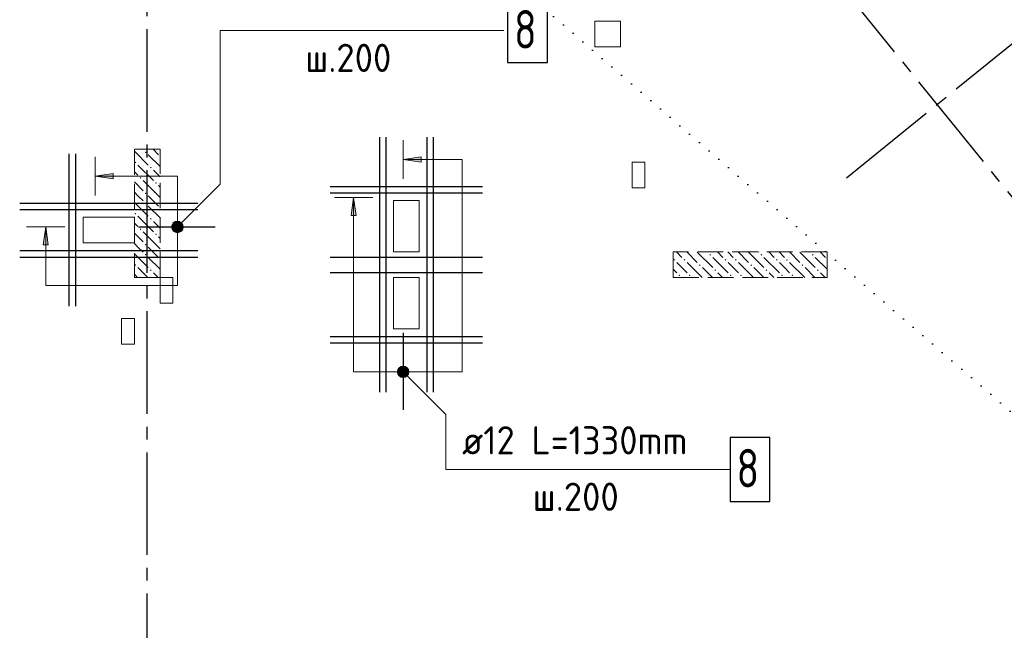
# Model space of a CAD drawing. Header units: millimetres. Extents: x 0 to 59400, y 0 to 42000.
# Tile 23 of 34: x 36699 to 44374, y 21432 to 26193. Entities that reach past the tile are written whole.
import ezdxf

# ---------------------------------------------------------------- set-up
doc = ezdxf.new("R2010")
doc.units = ezdxf.units.MM
for name, pattern in [('______2', [270, 200, -70]), ('______5', [1100, 800, -100, 100, -100]), ('______9', [100, 0, -100])]:
    doc.linetypes.add(name, pattern=pattern)
for name, color, linetype, lineweight in [('Standard', 7, 'Continuous', 25), ('ЖБ Перекрытие верхний уровень', 7, 'Continuous', 18), ('Обрамление П-обр. равн.', 7, 'Continuous', 25), ('Обрамление проемов стержнями', 7, 'Continuous', 18), ('Позиционная метка номер позиции', 7, 'Continuous', 13)]:
    doc.layers.add(name, color=color, linetype=linetype, lineweight=lineweight)
doc.layers.add('ЖБ Пилон', color=7, linetype='______2', lineweight=13, true_color=0xa0a0a0)
doc.layers.add('Оси', color=7, linetype='______5', lineweight=13, true_color=0x656565)
doc.styles.add('ISOCPEUR', font='txt')

msp = doc.modelspace()

# ---------------------------------------------------------------- hatches: boundary and pattern name
at = {"layer": 'ЖБ Пилон', "linetype": 'Continuous', "lineweight": 18, "transparency": 33554687}
for points in [[(37674.1, 25159.6), (37680.6, 25166.1), (37687.1, 25159.6), (37680.6, 25153.1)], [(37594.1, 25079.6), (37600.6, 25086.1), (37607.1, 25079.6), (37600.6, 25073.1)], [(37714.1, 25039.6), (37720.6, 25046.1), (37727.1, 25039.6), (37720.6, 25033.1)], [(37634.1, 24959.6), (37640.6, 24966.1), (37647.1, 24959.6), (37640.6, 24953.1)], [(37754.1, 24919.6), (37760.6, 24926.1), (37767.1, 24919.6), (37760.6, 24913.1)], [(37674.1, 24839.6), (37680.6, 24846.1), (37687.1, 24839.6), (37680.6, 24833.1)], [(37674.1, 24759.6), (37680.6, 24766.1), (37687.1, 24759.6), (37680.6, 24753.1)], [(37594.1, 24679.6), (37600.6, 24686.1), (37607.1, 24679.6), (37600.6, 24673.1)], [(37714.1, 24639.6), (37720.6, 24646.1), (37727.1, 24639.6), (37720.6, 24633.1)], [(37634.1, 24559.6), (37640.6, 24566.1), (37647.1, 24559.6), (37640.6, 24553.1)], [(37754.1, 24519.6), (37760.6, 24526.1), (37767.1, 24519.6), (37760.6, 24513.1)], [(37674.1, 24439.6), (37680.6, 24446.1), (37687.1, 24439.6), (37680.6, 24433.1)], [(37674.1, 24359.6), (37680.6, 24366.1), (37687.1, 24359.6), (37680.6, 24353.1)], [(42074.1, 24359.6), (42080.6, 24366.1), (42087.1, 24359.6), (42080.6, 24353.1)], [(42474.1, 24359.6), (42480.6, 24366.1), (42487.1, 24359.6), (42480.6, 24353.1)], [(42874.1, 24359.6), (42880.6, 24366.1), (42887.1, 24359.6), (42880.6, 24353.1)], [(37594.1, 24279.6), (37600.6, 24286.1), (37607.1, 24279.6), (37600.6, 24273.1)], [(41794.1, 24319.6), (41800.6, 24326.1), (41807.1, 24319.6), (41800.6, 24313.1)], [(41874.1, 24319.6), (41880.6, 24326.1), (41887.1, 24319.6), (41880.6, 24313.1)], [(41994.1, 24279.6), (42000.6, 24286.1), (42007.1, 24279.6), (42000.6, 24273.1)], [(42194.1, 24319.6), (42200.6, 24326.1), (42207.1, 24319.6), (42200.6, 24313.1)], [(42274.1, 24319.6), (42280.6, 24326.1), (42287.1, 24319.6), (42280.6, 24313.1)], [(42394.1, 24279.6), (42400.6, 24286.1), (42407.1, 24279.6), (42400.6, 24273.1)], [(42594.1, 24319.6), (42600.6, 24326.1), (42607.1, 24319.6), (42600.6, 24313.1)], [(42674.1, 24319.6), (42680.6, 24326.1), (42687.1, 24319.6), (42680.6, 24313.1)], [(42794.1, 24279.6), (42800.6, 24286.1), (42807.1, 24279.6), (42800.6, 24273.1)], [(37714.1, 24239.6), (37720.6, 24246.1), (37727.1, 24239.6), (37720.6, 24233.1)], [(41834.1, 24199.6), (41840.6, 24206.1), (41847.1, 24199.6), (41840.6, 24193.1)], [(41914.1, 24199.6), (41920.6, 24206.1), (41927.1, 24199.6), (41920.6, 24193.1)], [(42114.1, 24239.6), (42120.6, 24246.1), (42127.1, 24239.6), (42120.6, 24233.1)], [(42234.1, 24199.6), (42240.6, 24206.1), (42247.1, 24199.6), (42240.6, 24193.1)], [(42314.1, 24199.6), (42320.6, 24206.1), (42327.1, 24199.6), (42320.6, 24193.1)], [(42514.1, 24239.6), (42520.6, 24246.1), (42527.1, 24239.6), (42520.6, 24233.1)], [(42634.1, 24199.6), (42640.6, 24206.1), (42647.1, 24199.6), (42640.6, 24193.1)], [(42714.1, 24199.6), (42720.6, 24206.1), (42727.1, 24199.6), (42720.6, 24193.1)], [(42914.1, 24239.6), (42920.6, 24246.1), (42927.1, 24239.6), (42920.6, 24233.1)]]:
    msp.add_hatch(color=7, dxfattribs=at).paths.add_polyline_path(points, flags=16)
at = {"layer": 'Обрамление П-обр. равн.', "linetype": 'Continuous', "lineweight": 13, "transparency": 33554687}
for points in [[(39827.7, 25083), (39687.7, 25103), (39827.7, 25123)], [(37427.7, 24953), (37287.7, 24973), (37427.7, 24993)]]:
    msp.add_hatch(color=7, dxfattribs=at).paths.add_polyline_path(points, flags=16)
for points in [[(39321.7, 24667), (39301.7, 24807), (39281.7, 24667)], [(36921.7, 24437), (36901.7, 24577), (36881.7, 24437)]]:
    msp.add_hatch(color=7, dxfattribs=at).paths.add_polyline_path(points)
at = {"layer": 'Позиционная метка номер позиции', "linetype": 'Continuous', "lineweight": 13, "transparency": 33554687}
for points in [[(37884.5, 24588.5), (37959.6, 24545.2), (37895.9, 24608.8)], [(37884.5, 24565.5), (37939.2, 24533.7), (37884.5, 24588.5)], [(37884.5, 24588.5), (37939.2, 24533.7), (37959.6, 24545.2)], [(37916.3, 24533.7), (37884.5, 24565.5), (37895.9, 24545.2)], [(37884.5, 24565.5), (37916.3, 24533.7), (37939.2, 24533.7)], [(37895.9, 24608.8), (37971, 24565.5), (37916.3, 24620.3)], [(37895.9, 24608.8), (37959.6, 24545.2), (37971, 24565.5)], [(37916.3, 24620.3), (37971, 24565.5), (37971, 24588.5)], [(37916.3, 24620.3), (37971, 24588.5), (37939.2, 24620.3)], [(37939.2, 24620.3), (37971, 24588.5), (37959.6, 24608.8)], [(39644.5, 23458.5), (39676.3, 23490.3), (39655.9, 23478.8)], [(39676.3, 23490.3), (39644.5, 23458.5), (39644.5, 23435.5)], [(39676.3, 23490.3), (39644.5, 23435.5), (39699.2, 23490.3)], [(39699.2, 23490.3), (39644.5, 23435.5), (39655.9, 23415.2)], [(39699.2, 23490.3), (39655.9, 23415.2), (39719.5, 23478.8)], [(39719.5, 23478.8), (39655.9, 23415.2), (39676.3, 23403.7)], [(39719.5, 23478.8), (39676.3, 23403.7), (39731, 23458.5)], [(39731, 23458.5), (39676.3, 23403.7), (39699.2, 23403.7)], [(39731, 23458.5), (39699.2, 23403.7), (39731, 23435.5)], [(39731, 23435.5), (39699.2, 23403.7), (39719.5, 23415.2)]]:
    msp.add_hatch(color=7, dxfattribs=at).paths.add_polyline_path(points)

# ---------------------------------------------------------------- linework, layer by layer
at = {"layer": 'Standard', "color": 7, "linetype": '______9', "lineweight": 25, "transparency": 33554687}
msp.add_line((37604.2, 29032), (48595.6, 19532), dxfattribs=at)
at = {"layer": 'ЖБ Перекрытие верхний уровень', "color": 7, "linetype": 'Continuous', "lineweight": 18, "transparency": 33554687}
for p, q in [((41382.7, 26182), (41182.7, 26182)), ((41182.7, 26182), (41182.7, 25982)), ((41382.7, 25982), (41382.7, 26182)), ((41182.7, 25982), (41382.7, 25982)), ((41572.7, 25082), (41472.7, 25082)), ((41472.7, 25082), (41472.7, 24882)), ((41572.7, 24882), (41572.7, 25082)), ((41472.7, 24882), (41572.7, 24882)), ((39812.7, 24782), (39612.7, 24782)), ((39612.7, 24782), (39612.7, 24382)), ((39812.7, 24382), (39812.7, 24782)), ((37592.7, 24652), (37192.7, 24652)), ((37192.7, 24652), (37192.7, 24452)), ((37592.7, 24452), (37592.7, 24652)), ((37192.7, 24452), (37592.7, 24452)), ((39612.7, 24382), (39812.7, 24382)), ((37892.7, 24182), (37792.7, 24182)), ((37792.7, 24182), (37792.7, 23982)), ((37892.7, 23982), (37892.7, 24182)), ((39812.7, 24182), (39612.7, 24182)), ((39612.7, 24182), (39612.7, 23782)), ((39812.7, 23782), (39812.7, 24182)), ((37792.7, 23982), (37892.7, 23982)), ((37592.7, 23862), (37492.7, 23862)), ((37492.7, 23862), (37492.7, 23662)), ((37592.7, 23662), (37592.7, 23862)), ((39612.7, 23782), (39812.7, 23782)), ((37492.7, 23662), (37592.7, 23662))]:
    msp.add_line(p, q, dxfattribs=at)
at = {"layer": 'ЖБ Пилон', "color": 253, "linetype": '______2', "lineweight": 13, "true_color": 0xa0a0a0, "transparency": 33554687}
for p, q in [((37792.7, 25182), (37592.7, 25182)), ((37592.7, 25182), (37592.7, 24182)), ((37792.7, 24182), (37792.7, 25182)), ((42992.7, 24382), (41792.7, 24382)), ((41792.7, 24382), (41792.7, 24182)), ((42992.7, 24182), (42992.7, 24382)), ((37592.7, 24182), (37792.7, 24182)), ((41792.7, 24182), (42992.7, 24182))]:
    msp.add_line(p, q, dxfattribs=at)
at = {"layer": 'ЖБ Пилон', "color": 9, "linetype": 'Continuous', "lineweight": 18, "true_color": 0xc7c7c7, "transparency": 33554687}
for p, q in [((37660.6, 25179.6), (37658.1, 25182)), ((37738.1, 25182), (37780.6, 25139.6)), ((37592.7, 25167.4), (37700.6, 25059.6)), ((37700.6, 25139.6), (37792.7, 25047.4)), ((37620.6, 25059.6), (37740.6, 24939.6)), ((37592.7, 25007.4), (37620.6, 24979.6)), ((37792.7, 24967.4), (37740.6, 25019.6)), ((37592.7, 24927.4), (37660.6, 24859.6)), ((37780.6, 24819.6), (37660.6, 24939.6)), ((37780.6, 24899.6), (37792.7, 24887.4)), ((37620.6, 24819.6), (37592.7, 24847.4)), ((37660.6, 24779.6), (37620.6, 24819.6)), ((37700.6, 24819.6), (37780.6, 24739.6)), ((37780.6, 24819.6), (37792.7, 24807.4)), ((37592.7, 24767.4), (37700.6, 24659.6)), ((37700.6, 24739.6), (37792.7, 24647.4)), ((37620.6, 24659.6), (37740.6, 24539.6)), ((37592.7, 24607.4), (37620.6, 24579.6)), ((37792.7, 24567.4), (37740.6, 24619.6)), ((37592.7, 24527.4), (37660.6, 24459.6)), ((37780.6, 24419.6), (37660.6, 24539.6)), ((37780.6, 24499.6), (37792.7, 24487.4)), ((37620.6, 24419.6), (37592.7, 24447.4)), ((37660.6, 24379.6), (37620.6, 24419.6)), ((37700.6, 24419.6), (37780.6, 24339.6)), ((37780.6, 24419.6), (37792.7, 24407.4)), ((37592.7, 24367.4), (37700.6, 24259.6)), ((37700.6, 24339.6), (37792.7, 24247.4)), ((41818.1, 24382), (41860.6, 24339.6)), ((41898.1, 24382), (41980.6, 24299.6)), ((41980.6, 24379.6), (42100.6, 24259.6)), ((42060.6, 24379.6), (42058.1, 24382)), ((42100.6, 24339.6), (42220.6, 24219.6)), ((42138.1, 24382), (42180.6, 24339.6)), ((42218.1, 24382), (42260.6, 24339.6)), ((42298.1, 24382), (42380.6, 24299.6)), ((42380.6, 24379.6), (42500.6, 24259.6)), ((42460.6, 24379.6), (42458.1, 24382)), ((42500.6, 24339.6), (42620.6, 24219.6)), ((42538.1, 24382), (42580.6, 24339.6)), ((42618.1, 24382), (42660.6, 24339.6)), ((42698.1, 24382), (42780.6, 24299.6)), ((42780.6, 24379.6), (42900.6, 24259.6)), ((42860.6, 24379.6), (42858.1, 24382)), ((42900.6, 24339.6), (42992.7, 24247.4)), ((42938.1, 24382), (42980.6, 24339.6)), ((37620.6, 24259.6), (37698.1, 24182)), ((41860.6, 24259.6), (41820.6, 24299.6)), ((41900.6, 24219.6), (41860.6, 24259.6)), ((41900.6, 24299.6), (42018.1, 24182)), ((42020.6, 24259.6), (42098.1, 24182)), ((42260.6, 24259.6), (42220.6, 24299.6)), ((42300.6, 24219.6), (42260.6, 24259.6)), ((42300.6, 24299.6), (42418.1, 24182)), ((42420.6, 24259.6), (42498.1, 24182)), ((42660.6, 24259.6), (42620.6, 24299.6)), ((42700.6, 24219.6), (42660.6, 24259.6)), ((42700.6, 24299.6), (42818.1, 24182)), ((42820.6, 24259.6), (42898.1, 24182)), ((37592.7, 24207.4), (37618.1, 24182)), ((37778.1, 24182), (37740.6, 24219.6)), ((41792.7, 24247.4), (41820.6, 24219.6)), ((42178.1, 24182), (42140.6, 24219.6)), ((42578.1, 24182), (42540.6, 24219.6)), ((42978.1, 24182), (42940.6, 24219.6))]:
    msp.add_line(p, q, dxfattribs=at)
at = {"layer": 'Обрамление П-обр. равн.', "color": 251, "linetype": 'Continuous', "lineweight": 13, "true_color": 0x494949, "transparency": 33554687}
for p, q in [((39687.7, 25253), (39687.7, 24953)), ((37287.7, 25123), (37287.7, 24823)), ((39687.7, 25103), (39827.7, 25123)), ((39687.7, 25103), (39687.7, 25103)), ((39687.7, 25103), (39687.7, 25103)), ((39687.7, 25103), (39687.7, 25103)), ((39827.7, 25083), (39687.7, 25103)), ((39827.7, 25123), (39827.7, 25083)), ((39827.7, 25103), (39837.7, 25103)), ((37287.7, 24973), (37427.7, 24993)), ((37287.7, 24973), (37287.7, 24973)), ((37287.7, 24973), (37287.7, 24973)), ((37287.7, 24973), (37287.7, 24973)), ((37427.7, 24953), (37287.7, 24973)), ((37427.7, 24993), (37427.7, 24953)), ((37427.7, 24973), (37437.7, 24973)), ((39451.7, 24807), (39151.7, 24807)), ((39301.7, 24807), (39281.7, 24667)), ((39301.7, 24807), (39301.7, 24807)), ((39301.7, 24807), (39301.7, 24807)), ((39301.7, 24807), (39301.7, 24807)), ((39321.7, 24667), (39301.7, 24807)), ((39281.7, 24667), (39321.7, 24667)), ((39301.7, 24667), (39301.7, 24657)), ((37051.7, 24577), (36751.7, 24577)), ((36901.7, 24577), (36881.7, 24437)), ((36901.7, 24577), (36901.7, 24577)), ((36901.7, 24577), (36901.7, 24577)), ((36901.7, 24577), (36901.7, 24577)), ((36921.7, 24437), (36901.7, 24577)), ((36881.7, 24437), (36921.7, 24437)), ((36901.7, 24437), (36901.7, 24427))]:
    msp.add_line(p, q, dxfattribs=at)
at = {"layer": 'Обрамление П-обр. равн.', "color": 7, "linetype": 'Continuous', "lineweight": 25, "transparency": 33554687}
for p, q in [((37623.7, 24577), (38223.7, 24577)), ((39687.7, 23751), (39687.7, 23151))]:
    msp.add_line(p, q, dxfattribs=at)
for points in [[(40502.1, 25857.9), (40812.1, 25857.9), (40812.1, 26357.9), (40502.1, 26357.9), (40502.1, 25857.9)], [(42236.1, 22436.1), (42546.1, 22436.1), (42546.1, 22936.1), (42236.1, 22936.1), (42236.1, 22436.1)]]:
    msp.add_lwpolyline(points, dxfattribs=at)
at = {"layer": 'Обрамление П-обр. равн.', "color": 251, "linetype": 'Continuous', "lineweight": 13, "true_color": 0x494949, "transparency": 33554687}
for points in [[(39687.7, 25103), (40147.7, 25103), (40147.7, 23447), (39301.7, 23447), (39301.7, 24807)], [(37287.7, 24973), (37927.7, 24973), (37927.7, 24121), (36901.7, 24121), (36901.7, 24577)]]:
    msp.add_lwpolyline(points, dxfattribs=at)
at = {"layer": 'Обрамление проемов стержнями', "color": 7, "linetype": 'Continuous', "lineweight": 25, "transparency": 33554687}
for p, q in [((39502.7, 25276), (39502.7, 23288)), ((39502.7, 25276), (39502.7, 23288)), ((39552.7, 25276), (39552.7, 23288)), ((39552.7, 25276), (39552.7, 23288)), ((39872.7, 25276), (39872.7, 23288)), ((39872.7, 25276), (39872.7, 23288)), ((39922.7, 25276), (39922.7, 23288)), ((39922.7, 25276), (39922.7, 23288)), ((37082.7, 25146), (37082.7, 23958)), ((37082.7, 25146), (37082.7, 23958)), ((37132.7, 25146), (37132.7, 23958)), ((37132.7, 25146), (37132.7, 23958)), ((39118.7, 24892), (40306.7, 24892)), ((39118.7, 24892), (40306.7, 24892)), ((39118.7, 24842), (40306.7, 24842)), ((39118.7, 24842), (40306.7, 24842)), ((36698.7, 24762), (38086.7, 24762)), ((36698.7, 24762), (38086.7, 24762)), ((36698.7, 24712), (38086.7, 24712)), ((36698.7, 24712), (38086.7, 24712)), ((36698.7, 24392), (38086.7, 24392)), ((36698.7, 24392), (38086.7, 24392)), ((36698.7, 24342), (38086.7, 24342)), ((36698.7, 24342), (38086.7, 24342)), ((39118.7, 24342), (40306.7, 24342)), ((39118.7, 24342), (40306.7, 24342)), ((39118.7, 24222), (40306.7, 24222)), ((39118.7, 24222), (40306.7, 24222)), ((39118.7, 23722), (40306.7, 23722)), ((39118.7, 23722), (40306.7, 23722)), ((39118.7, 23672), (40306.7, 23672)), ((39118.7, 23672), (40306.7, 23672))]:
    msp.add_line(p, q, dxfattribs=at)
at = {"layer": 'Оси', "color": 8, "linetype": '______5', "lineweight": -3, "transparency": 33554687}
for p, q in [((43142.6, 24960.2), (53229.9, 33128.8)), ((50441.6, 17392.6), (39063.5, 31443.4)), ((37692.7, 16519.3), (37692.7, 29814.6))]:
    msp.add_line(p, q, dxfattribs=at)
at = {"layer": 'Позиционная метка номер позиции', "color": 7, "linetype": 'Continuous', "lineweight": 13, "transparency": 33554687}
for p, q in [((37895.9, 24608.8), (37895.9, 24608.8)), ((37959.6, 24608.8), (37959.6, 24608.8)), ((37895.9, 24545.2), (37895.9, 24545.2)), ((37959.6, 24545.2), (37959.6, 24545.2)), ((39655.9, 23478.8), (39655.9, 23478.8)), ((39655.9, 23415.2), (39655.9, 23415.2)), ((39719.5, 23478.8), (39719.5, 23478.8)), ((39719.5, 23415.2), (39719.5, 23415.2))]:
    msp.add_line(p, q, dxfattribs=at)
for points in [[(37927.7, 24577), (38261.1, 24910.3), (38261.1, 26107.9), (40472.1, 26107.9)], [(39687.7, 23447), (40021.1, 23113.7), (40021.1, 22686.1), (42232.1, 22686.1)]]:
    msp.add_lwpolyline(points, dxfattribs=at)
for centre in [(37927.7, 24577), (39687.7, 23447)]:
    msp.add_circle(centre, 45, dxfattribs=at)

# ---------------------------------------------------------------- texts
at = {"layer": 'Обрамление П-обр. равн.', "color": 7, "linetype": 'Continuous', "lineweight": 13, "transparency": 33554687, "attachment_point": 7, "style": 'ISOCPEUR'}
for s, insert, char_height, width in [('\\W0.78;8', (40552.1, 25967.9), 300, 326.407), ('\\W0.95;ш.200 ', (38924.1, 25785.2), 220, 962.129), ('\\W0.94;ø12 L=1330mm ', (40147.1, 22803.4), 220, 2104.376), ('\\W0.78;8', (42286.1, 22546.1), 300, 326.407), ('\\W0.95;ш.200 ', (40697.1, 22363.4), 220, 962.136)]:
    msp.add_mtext(s, dxfattribs=dict(at, insert=insert, char_height=char_height, width=width))

doc.saveas('drawing.dxf')
